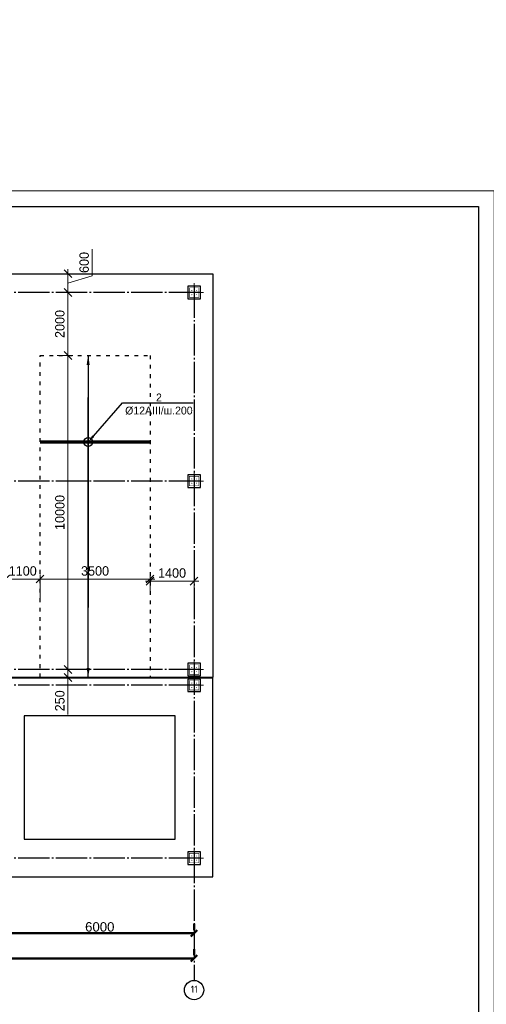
# Model space of a CAD drawing. Header units: millimetres. Extents: x -33345 to 4712671, y -3392 to 121473.
# Tile 108 of 256: x 655595 to 670438, y 60607 to 91948. Entities that reach past the tile are written whole.
import ezdxf
from ezdxf import colors
from ezdxf.entities.mleader import LeaderData, LeaderLine
from ezdxf.math import Vec2, Vec3

# ---------------------------------------------------------------- set-up
doc = ezdxf.new("R2010")
doc.units = ezdxf.units.MM
for name, pattern in [('ACAD_ISO03W100', [30, 12, -18]), ('CENTER2', [28.575, 19.05, -3.175, 3.175, -3.175]), ('ГОСТ 2.303 5', [24, 20, -1.5, 1, -1.5])]:
    doc.linetypes.add(name, pattern=pattern)
doc.layers.add('00-Axes', color=1, linetype='CENTER2')
doc.layers.add('A _razmer rtt', color=164, linetype='Continuous')
for name, color, linetype, lineweight in [('doors', 250, 'Continuous', 5), ('Lina', 7, 'Continuous', 20), ('КЖ Текст', 250, 'Continuous', 15)]:
    doc.layers.add(name, color=color, linetype=linetype, lineweight=lineweight)
doc.styles.add('GOST-2.304_Type-B_italic', font='GOST Common Italic.ttf')
doc.styles.add('ISO', font='isocpeui.ttf')
doc.styles.add('ISOCPEUR_1.00', font='isocpeui.ttf')
doc.styles.add('RUS text aehalf', font='aehalf.shx', dxfattribs={"width": 0.7, "oblique": 15})
doc.styles.get("Standard").update_dxf_attribs({"font": 'arial.ttf'})
doc.styles.add('X-U-RW-01$0$StyleROMANS', font='GOTHIC.TTF')
doc.dimstyles.new('A', dxfattribs={"dimtxt": 300, "dimasz": 150, "dimexe": 100, "dimexo": 100, "dimgap": 50, "dimtad": 1, "dimdec": 0, "dimzin": 9, "dimtxsty": 'GOST-2.304_Type-B_italic', "dimblk": 'ARCHTICK', "dimcen": 0, "dimdle": 100, "dimclrd": 256, "dimclre": 256, "dimclrt": 256, "dimadec": 0, "dimazin": 2, "dimtm": 1e-09, "dimtfac": 1, "dimtdec": 0, "dimtmove": 1, "dimatfit": 3, "dimfxl": 1, "dimtolj": 1, "dimlwd": -1, "dimlwe": -1, "dimarcsym": 1})
doc.dimstyles.new('ISO-25$0', dxfattribs={"dimtxt": 300, "dimasz": 200, "dimexe": 100, "dimexo": 300, "dimgap": 50, "dimtad": 1, "dimdec": 0, "dimtxsty": 'Standard', "dimblk": 'OBLIQUE', "dimcen": 250, "dimadec": 0, "dimazin": 0, "dimtfac": 1, "dimtdec": 0, "dimtmove": 0, "dimatfit": 3, "dimldrblk": 'OBLIQUE', "dimfxl": 1.25, "dimarcsym": 0})
doc.dimstyles.new('RUS м100', dxfattribs={"dimscale": 0, "dimtxt": 250, "dimasz": 100, "dimexe": 100, "dimexo": 0, "dimgap": 70, "dimtad": 1, "dimdec": 0, "dimdsep": 46, "dimtxsty": 'RUS text aehalf', "dimblk": 'OBLIQUE', "dimcen": 0.09, "dimdle": 100, "dimclrd": 256, "dimclre": 256, "dimclrt": 256, "dimadec": 1, "dimazin": 2, "dimtfac": 1, "dimtdec": 0, "dimtofl": 0, "dimtmove": 0, "dimatfit": 3, "dimldrblk": 'OBLIQUE', "dimfxl": 300, "dimtolj": 1, "dimtzin": 0, "dimlwd": -1, "dimlwe": -1, "dimarcsym": 0})

# ---------------------------------------------------------------- blocks, each defined once
blk = doc.blocks.new('awe4tD')
at = {"layer": 'Lina', "ltscale": 10}
blk.add_lwpolyline([(-44239015, 22734378), (-44314815, 22734378), (-44314815, 22776378), (-44239015, 22776378)], close=True, dxfattribs=at)
at = {"layer": 'Lina', "lineweight": 30, "ltscale": 10}
blk.add_lwpolyline([(-44239515, 22734878), (-44312815, 22734878), (-44312815, 22775878), (-44239515, 22775878)], close=True, dxfattribs=at)
blk = doc.blocks.new('_Oblique')
at = {"color": 0, "linetype": 'ByBlock', "lineweight": -2}
blk.add_line((-0.5, -0.5), (0.5, 0.5), dxfattribs=at)
blk = doc.blocks.new('*D275')
at = {"color": 0, "lineweight": -2, "transparency": 16777216}
for p, q in [((36127, -4026), (36127, -4226)), ((42127, -4026), (42127, -4226)), ((36127, -4326), (42127, -4326))]:
    blk.add_line(p, q, dxfattribs=at)
at = {"layer": 'Defpoints', "color": 0, "lineweight": 30, "transparency": 16777216}
for p in [(36127, -4326), (42127, -4326), (42127, -4326)]:
    blk.add_point(p, dxfattribs=at)
at = {"color": 0, "lineweight": -2, "transparency": 16777216, "xscale": 200, "yscale": 200, "zscale": 200, "rotation": 180}
blk.add_blockref('_Oblique', (36127, -4326), dxfattribs=at)
at = {"color": 0, "lineweight": -2, "transparency": 16777216, "xscale": 200, "yscale": 200, "zscale": 200}
blk.add_blockref('_Oblique', (42127, -4326), dxfattribs=at)
at = {"color": 0, "lineweight": 0, "transparency": 16777216, "insert": (39127, -4123), "char_height": 300, "attachment_point": 5}
blk.add_mtext('6000', dxfattribs=at)
blk = doc.blocks.new('*D276')
at = {"color": 0, "lineweight": -2, "transparency": 16777216}
for p, q in [((-17273, -4826), (-17273, -5026)), ((42127, -4826), (42127, -5026)), ((42127, -5126), (-17273, -5126))]:
    blk.add_line(p, q, dxfattribs=at)
at = {"layer": 'Defpoints', "color": 0, "lineweight": 30, "transparency": 16777216}
for p in [(-17273, -5126), (-17273, -5126), (42127, -5126)]:
    blk.add_point(p, dxfattribs=at)
at = {"color": 0, "lineweight": -2, "transparency": 16777216, "xscale": 200, "yscale": 200, "zscale": 200, "rotation": 180}
blk.add_blockref('_Oblique', (-17273, -5126), dxfattribs=at)
at = {"color": 0, "lineweight": -2, "transparency": 16777216, "xscale": 200, "yscale": 200, "zscale": 200}
blk.add_blockref('_Oblique', (42127, -5126), dxfattribs=at)
at = {"color": 0, "lineweight": 0, "transparency": 16777216, "insert": (12427, -4923), "char_height": 300, "attachment_point": 5}
blk.add_mtext('59400', dxfattribs=at)
blk = doc.blocks.new('column')
at = {"lineweight": 0}
for points in [[(-68, 56, -1), (-68, 86, -1)], [(68, 56, 1), (68, 86, 1)], [(-68, -56, 1), (-68, -86, 1)], [(68, -56, -1), (68, -86, -1)]]:
    blk.add_hatch(color=0, dxfattribs=at).paths.add_polyline_path(points)
at = {"color": 0, "lineweight": 0}
for p, q in [((0, 300), (0, -300)), ((300, 0), (-300, 0))]:
    blk.add_line(p, q, dxfattribs=at)
at = {"lineweight": 30}
blk.add_lwpolyline([(-200, 200), (200, 200), (200, -200), (-200, -200)], close=True, dxfattribs=at)
at = {"color": 0, "lineweight": 0, "const_width": 15}
blk.add_lwpolyline([(150, -150), (150, 150), (-150, 150), (-150, -150)], close=True, dxfattribs=at)
blk = doc.blocks.new('_ArchTick')
at = {"color": 0, "linetype": 'ByBlock', "const_width": 0.15}
blk.add_lwpolyline([(-0.5, -0.5), (0.5, 0.5)], dxfattribs=at)
blk = doc.blocks.new('*D2006')
at = {"layer": 'Defpoints', "color": 0, "ltscale": 10, "transparency": 16777216}
for p in [(657072, 71262), (657131, 71262), (657072, 71012)]:
    blk.add_point(p, dxfattribs=at)
at = {"layer": 'doors', "ltscale": 10, "transparency": 16777216}
for p, q in [((657072, 71262), (657281, 71262)), ((657131, 70862), (657131, 71412)), ((657072, 71012), (657281, 71012)), ((657131, 69832), (657131, 71012))]:
    blk.add_line(p, q, dxfattribs=at)
at = {"layer": 'doors', "ltscale": 10, "transparency": 16777216, "xscale": 250, "yscale": 250, "zscale": 250}
for p, rotation in [((657131, 71262), 90), ((657131, 71012), 270)]:
    blk.add_blockref('_Oblique', p, dxfattribs=dict(at, rotation=rotation))
at = {"layer": 'doors', "ltscale": 10, "transparency": 16777216, "insert": (656873, 70267), "char_height": 300, "attachment_point": 5, "rotation": 90, "style": 'X-U-RW-01$0$StyleROMANS'}
blk.add_mtext('\\A1;250', dxfattribs=at)
blk = doc.blocks.new('*D2007')
at = {"layer": 'Defpoints', "color": 0, "ltscale": 10, "transparency": 16777216}
for p in [(656790, 81262), (657131, 81262), (657072, 71262)]:
    blk.add_point(p, dxfattribs=at)
at = {"layer": 'doors', "ltscale": 10, "transparency": 16777216}
for p, q in [((656790, 81262), (657281, 81262)), ((657131, 71112), (657131, 81412)), ((657072, 71262), (657281, 71262))]:
    blk.add_line(p, q, dxfattribs=at)
at = {"layer": 'doors', "ltscale": 10, "transparency": 16777216, "xscale": 250, "yscale": 250, "zscale": 250}
for p, rotation in [((657131, 81262), 90), ((657131, 71262), 270)]:
    blk.add_blockref('_Oblique', p, dxfattribs=dict(at, rotation=rotation))
at = {"layer": 'doors', "ltscale": 10, "transparency": 16777216, "insert": (656873, 76262), "char_height": 300, "attachment_point": 5, "rotation": 90, "style": 'X-U-RW-01$0$StyleROMANS'}
blk.add_mtext('\\A1;10000', dxfattribs=at)
blk = doc.blocks.new('*D2008')
at = {"layer": 'Defpoints', "color": 0, "ltscale": 10, "transparency": 16777216}
for p in [(656873, 83262), (657131, 83262), (656790, 81262)]:
    blk.add_point(p, dxfattribs=at)
at = {"layer": 'doors', "ltscale": 10, "transparency": 16777216}
for p, q in [((657131, 81112), (657131, 83412)), ((656873, 83262), (657281, 83262)), ((656790, 81262), (657281, 81262))]:
    blk.add_line(p, q, dxfattribs=at)
at = {"layer": 'doors', "ltscale": 10, "transparency": 16777216, "xscale": 250, "yscale": 250, "zscale": 250}
for p, rotation in [((657131, 83262), 90), ((657131, 81262), 270)]:
    blk.add_blockref('_Oblique', p, dxfattribs=dict(at, rotation=rotation))
at = {"layer": 'doors', "ltscale": 10, "transparency": 16777216, "insert": (656873, 82262), "char_height": 300, "attachment_point": 5, "rotation": 90, "style": 'X-U-RW-01$0$StyleROMANS'}
blk.add_mtext('\\A1;2000', dxfattribs=at)
blk = doc.blocks.new('*D2009')
at = {"layer": 'Defpoints', "color": 0, "ltscale": 100, "transparency": 16777216}
for p in [(656914, 83862), (657131, 83862), (656873, 83262)]:
    blk.add_point(p, dxfattribs=at)
at = {"layer": 'doors', "ltscale": 100, "transparency": 16777216}
for p, q in [((657904, 83794), (657904, 84647)), ((657131, 83112), (657131, 84012)), ((656914, 83862), (657281, 83862)), ((657131, 83562), (657904, 83794)), ((656873, 83262), (657281, 83262))]:
    blk.add_line(p, q, dxfattribs=at)
at = {"layer": 'doors', "ltscale": 100, "transparency": 16777216, "xscale": 250, "yscale": 250, "zscale": 250}
for p, rotation in [((657131, 83862), 90), ((657131, 83262), 270)]:
    blk.add_blockref('_Oblique', p, dxfattribs=dict(at, rotation=rotation))
at = {"layer": 'doors', "lineweight": 13, "ltscale": 100, "transparency": 16777216, "insert": (657646, 84220), "char_height": 300, "attachment_point": 5, "rotation": 90, "style": 'X-U-RW-01$0$StyleROMANS'}
blk.add_mtext('\\A1;600', dxfattribs=at)
blk = doc.blocks.new('*D3225')
at = {"layer": 'Defpoints', "color": 0, "ltscale": 100, "transparency": 16777216}
for p in [(659742, 74143), (656242, 73905), (659742, 73741)]:
    blk.add_point(p, dxfattribs=at)
at = {"layer": 'doors', "ltscale": 100, "transparency": 16777216}
for p, q in [((656242, 73905), (656242, 74293)), ((659742, 73741), (659742, 74293)), ((656092, 74143), (659892, 74143))]:
    blk.add_line(p, q, dxfattribs=at)
at = {"layer": 'doors', "ltscale": 100, "transparency": 16777216, "xscale": 250, "yscale": 250, "zscale": 250, "rotation": 180}
blk.add_blockref('_Oblique', (656242, 74143), dxfattribs=at)
at = {"layer": 'doors', "ltscale": 100, "transparency": 16777216, "xscale": 250, "yscale": 250, "zscale": 250}
blk.add_blockref('_Oblique', (659742, 74143), dxfattribs=at)
at = {"layer": 'doors', "lineweight": 13, "ltscale": 100, "transparency": 16777216, "insert": (657992, 74400), "char_height": 300, "attachment_point": 5, "style": 'X-U-RW-01$0$StyleROMANS'}
blk.add_mtext('\\A1;3500', dxfattribs=at)
blk = doc.blocks.new('*D3208')
at = {"layer": 'Defpoints', "color": 0, "ltscale": 100, "transparency": 16777216}
for p in [(656242, 74143), (655142, 73875), (656242, 73427)]:
    blk.add_point(p, dxfattribs=at)
at = {"layer": 'doors', "ltscale": 100, "transparency": 16777216}
for p, q in [((655142, 73875), (655142, 74293)), ((656242, 73427), (656242, 74293)), ((654992, 74143), (656392, 74143))]:
    blk.add_line(p, q, dxfattribs=at)
at = {"layer": 'doors', "ltscale": 100, "transparency": 16777216, "xscale": 250, "yscale": 250, "zscale": 250, "rotation": 180}
blk.add_blockref('_Oblique', (655142, 74143), dxfattribs=at)
at = {"layer": 'doors', "ltscale": 100, "transparency": 16777216, "xscale": 250, "yscale": 250, "zscale": 250}
blk.add_blockref('_Oblique', (656242, 74143), dxfattribs=at)
at = {"layer": 'doors', "lineweight": 13, "ltscale": 100, "transparency": 16777216, "insert": (655692, 74400), "char_height": 300, "attachment_point": 5, "style": 'X-U-RW-01$0$StyleROMANS'}
blk.add_mtext('\\A1;1100', dxfattribs=at)
blk = doc.blocks.new('*D3209')
at = {"layer": 'Defpoints', "color": 0, "ltscale": 100, "transparency": 16777216}
for p in [(661141, 74076), (659742, 73741), (661141, 73808)]:
    blk.add_point(p, dxfattribs=at)
at = {"layer": 'doors', "ltscale": 100, "transparency": 16777216}
for p, q in [((659592, 74076), (661291, 74076)), ((659742, 73741), (659742, 74226)), ((661141, 73808), (661141, 74226))]:
    blk.add_line(p, q, dxfattribs=at)
at = {"layer": 'doors', "ltscale": 100, "transparency": 16777216, "xscale": 250, "yscale": 250, "zscale": 250, "rotation": 180}
blk.add_blockref('_Oblique', (659742, 74076), dxfattribs=at)
at = {"layer": 'doors', "ltscale": 100, "transparency": 16777216, "xscale": 250, "yscale": 250, "zscale": 250}
blk.add_blockref('_Oblique', (661141, 74076), dxfattribs=at)
at = {"layer": 'doors', "lineweight": 13, "ltscale": 100, "transparency": 16777216, "insert": (660441, 74334), "char_height": 300, "attachment_point": 5, "style": 'X-U-RW-01$0$StyleROMANS'}
blk.add_mtext('\\A1;1400', dxfattribs=at)
blk = doc.blocks.new('gfffggfsre')
at = {"layer": '00-Axes', "color": 251, "linetype": 'ГОСТ 2.303 5', "ltscale": 50, "true_color": 0x636466}
for points in [[(42327, 16069.4), (-21034.5, 16069.4)], [(42127, 16269.4), (42127, -5825.8)], [(42327, 10069.4), (-21034.5, 10069.4)], [(42327, 4069.4), (-21034.5, 4069.4)], [(42327, 3569.4), (-20533.9, 3569.4), (-20643.6, 3457.5), (-21034.5, 3457.5)], [(42327, -1930.6), (-21034.5, -1930.6)]]:
    blk.add_lwpolyline(points, dxfattribs=at)
at = {"layer": '00-Axes', "color": 219, "linetype": 'ByBlock', "ltscale": 100, "true_color": 0x642165}
blk.add_circle((42127, -6131.8), 306, dxfattribs=at)
at = {"layer": '00-Axes', "color": 219, "linetype": 'ByBlock', "ltscale": 100, "true_color": 0x642165, "insert": (41745.8, -5991.9), "char_height": 226.059, "attachment_point": 1, "style": 'ISOCPEUR_1.00'}
blk.add_mtext_dynamic_manual_height_columns('\\pxqc;{\\fISOCPEUR|b0|i0|c204|p34;11}', width=772.479, gutter_width=706.4, heights=[0], dxfattribs=at)
at = {"color": 18, "lineweight": 0, "true_color": 0x000000}
for base, p1, p2, picture, middle in [((42127, -4325.8), (36127, -4325.8), (42127, -4325.8), '*D275', (39127, -4122.6)), ((-17273, -5125.8), (42127, -5125.8), (-17273, -5125.8), '*D276', (12427, -4922.6))]:
    dim = blk.add_linear_dim(base=base, p1=p1, p2=p2, dimstyle='ISO-25$0', dxfattribs=at)
    dim.commit()
    dim.dimension.update_dxf_attribs({"geometry": picture, "text_midpoint": middle})

msp = doc.modelspace()

# ---------------------------------------------------------------- linework, layer by layer
at = {"color": 5, "lineweight": 30, "ltscale": 10}
for points in [[(601142.185, 71011.959), (601142.185, 83861.959), (661742.185, 83861.959), (661742.185, 71011.959)], [(661742.185, 70991.959), (638142.185, 70991.959), (638142.185, 68061.959), (638142.185, 68061.959), (638142.185, 64661.959), (661742.185, 64661.959)], [(660542.185, 69791.959), (655742.185, 69791.959), (655742.185, 65861.959), (660542.185, 65861.959)]]:
    msp.add_lwpolyline(points, close=True, dxfattribs=at)
at = {"color": 5, "linetype": 'ACAD_ISO03W100', "lineweight": 30, "ltscale": 10}
msp.add_lwpolyline([(656241.824, 81261.959), (659741.587, 81261.959), (659741.587, 71011.959), (656241.824, 71011.959)], close=True, dxfattribs=at)
at = {"color": 244, "true_color": 0x991b1e, "const_width": 100}
msp.add_lwpolyline([(659741.587, 78504.894), (656241.823, 78504.894)], dxfattribs=at)
msp.add_circle((657773.094, 78504.894), 140)

# ---------------------------------------------------------------- block references
msp.add_blockref('awe4tD', (44909703.28, -22689876.566))
at = {"color": 244, "lineweight": 50, "true_color": 0x991b1e}
msp.add_blockref('gfffggfsre', (619015.221, 67192.552), dxfattribs=at)
at = {"xscale": -1, "rotation": 270}
for p in [(661142.185, 83261.959), (661142.185, 77261.959), (661142.185, 71261.959), (661142.185, 70761.959), (661142.185, 65261.959)]:
    msp.add_blockref('column', p, dxfattribs=at)

# ---------------------------------------------------------------- texts
at = {"insert": (351439.431, 62275.551), "char_height": 500, "width": 9875.6458, "attachment_point": 1, "style": 'ISO'}
msp.add_mtext('\\pi4343.31532;{\\LА-А\\P\\pi0;Армирование приямка. M 1:20}', dxfattribs=at)
at = {"layer": 'A _razmer rtt', "insert": (440751.825, 74306.708), "char_height": 300, "width": 2125.65341, "attachment_point": 1, "style": 'X-U-RW-01$0$StyleROMANS'}
msp.add_mtext('\\pi787.25852;X-1\\P\\pi400.23201;шаг 400', dxfattribs=at)
at = {"layer": 'КЖ Текст', "color": 0, "insert": (590216.149, 69272.497), "char_height": 350, "width": 7453.30724, "attachment_point": 5, "style": 'X-U-RW-01$0$StyleROMANS'}
msp.add_mtext('\\pi-687.015,l700,t700;1.^IДанный лист читать совместно с л. \\P2.^IВязку поперечных стержней (хомутов) во всех пересечениях с рабочей арматурой проводить отожжённой стальной проволокой диаметром 0.8-1.2мм. \\P3.^IКонцы поперечных стержней (хомутов) заводить в тело бетона на длину не менее 50мм.\\P4.^IКонцы продольных стержней заанкеровать в торцевые колонны на длину 40d (d-длина арматурного стержня).\\P5.^IМарка стали для арматуры АIII и АI должно быть 25Г2С или 35ГС по ГОСТ 14098-91\\P{\\A1;\\C256;6.^IПосле распалубливания боковые и верхние поверхности фундамента, соприкасающиеся с грунтом, обклеить полиизолом выступающими снизу фундамента. }', dxfattribs=at)

# ---------------------------------------------------------------- dimensions: what is measured, and where the dimension line sits
at = {"layer": 'doors', "color": 0, "lineweight": 13, "ltscale": 100}
dim = msp.add_linear_dim(base=(657130.879, 83861.959), p1=(656873.334, 83261.959), p2=(656914.238, 83861.959), angle=90, dimstyle='RUS м100', override={"dimscale": 1, "dimtxt": 300, "dimasz": 250, "dimexe": 150, "dimgap": 100, "dimtxsty": 'X-U-RW-01$0$StyleROMANS', "dimdle": 150, "dimtmove": 1}, dxfattribs=at)
dim.commit()
dim.dimension.update_dxf_attribs({"geometry": '*D2009', "text_midpoint": (657645.971, 83893.751)})
at = {"layer": 'doors', "ltscale": 10}
for base, p1, p2, picture, middle in [((657130.879, 83261.959), (656789.882, 81261.959), (656873.334, 83261.959), '*D2008', (656873.334, 82261.959)), ((657130.879, 81261.959), (657071.897, 71261.959), (656789.882, 81261.959), '*D2007', (656873.334, 76261.959))]:
    dim = msp.add_linear_dim(base=base, p1=p1, p2=p2, angle=90, dimstyle='RUS м100', override={"dimscale": 1, "dimtxt": 300, "dimasz": 250, "dimexe": 150, "dimgap": 100, "dimtxsty": 'X-U-RW-01$0$StyleROMANS', "dimdle": 150, "dimtmove": 1}, dxfattribs=at)
    dim.commit()
    dim.dimension.update_dxf_attribs({"geometry": picture, "text_midpoint": middle})
at = {"layer": 'doors', "color": 0, "lineweight": 13, "ltscale": 100}
for base, p1, p2, picture, middle in [((656241.824, 74142.809), (655142.185, 73874.506), (656241.824, 73426.525), '*D3208', (655692.004, 74400.355)), ((659741.587, 74142.809), (656241.824, 73905.494), (659741.587, 73741.364), '*D3225', (657991.705, 74400.355)), ((661141.185, 74076.016), (659741.587, 73741.364), (661141.185, 73807.712), '*D3209', (660441.386, 74333.561))]:
    dim = msp.add_linear_dim(base=base, p1=p1, p2=p2, dimstyle='RUS м100', override={"dimscale": 1, "dimtxt": 300, "dimasz": 250, "dimexe": 150, "dimgap": 100, "dimtxsty": 'X-U-RW-01$0$StyleROMANS', "dimdle": 150, "dimtmove": 1}, dxfattribs=at)
    dim.commit()
    dim.dimension.update_dxf_attribs({"geometry": picture, "text_midpoint": middle})
at = {"layer": 'doors', "ltscale": 10}
dim = msp.add_linear_dim(base=(657130.879, 71261.959), p1=(657071.897, 71011.959), p2=(657071.897, 71261.959), angle=90, dimstyle='RUS м100', override={"dimscale": 1, "dimtxt": 300, "dimasz": 250, "dimexe": 150, "dimgap": 100, "dimtxsty": 'X-U-RW-01$0$StyleROMANS', "dimdle": 150, "dimtmove": 1}, dxfattribs=at)
dim.commit()
dim.dimension.update_dxf_attribs({"geometry": '*D2006', "text_midpoint": (657128.177, 70266.76), "dimtype": 160})

# ---------------------------------------------------------------- leaders
for points in [[(657773.094, 81261.959), (657773.093, 73238.962)], [(657773.101, 71011.959), (657773.095, 79922.038)]]:
    msp.add_leader(points, dimstyle='A', override={"dimasz": 300, "dimtad": 0})
at = {"lineweight": 25, "ltscale": 100}
ml = msp.add_multileader_mtext('Standard', dxfattribs=at)
ml.set_content('2\\P%%C12AIII/ш.200', color=256, style='X-U-RW-01$0$StyleROMANS')
ml.set_leader_properties()
ml.build(insert=Vec2(0, 0))
ml.multileader.update_dxf_attribs({"text_left_attachment_type": 6, "text_right_attachment_type": 6, "dogleg_length": 0.36, "arrow_head_size": 250})
ctx = ml.context
ctx.base_point, ctx.char_height, ctx.arrow_head_size, ctx.plane_origin = Vec3(658867.657, 79748.749), 250, 250, Vec3(661485.533, 78004.075)
ctx.left_attachment, ctx.right_attachment, ctx.text_align_type = 6, 6, 1
notes = []
notes.append((ctx, [(1, (1, 1, 0), (658867.297, 79748.749), (1, 0), 0.36, [(0, [(657773.094, 78504.894)], 0, [])])]))
ctx.mtext.insert, ctx.mtext.defined_height, ctx.mtext.alignment, ctx.mtext.flow_direction = Vec3(660023.294, 80048.749), 460.074, 2, 5
for ctx, leaders in notes:
    for number, flags, end, landing, length, lines in leaders:
        leader = LeaderData()
        leader.index, (leader.has_last_leader_line, leader.has_dogleg_vector, leader.attachment_direction) = number, flags
        leader.last_leader_point, leader.dogleg_vector, leader.dogleg_length = Vec3(end), Vec3(landing), length
        for number, points, colour, breaks in lines:
            line = LeaderLine()
            line.index, line.vertices, line.color, line.breaks = number, Vec3.list(points), colors.encode_raw_color(colour), breaks
            leader.lines.append(line)
        ctx.leaders.append(leader)

doc.saveas('drawing.dxf')
